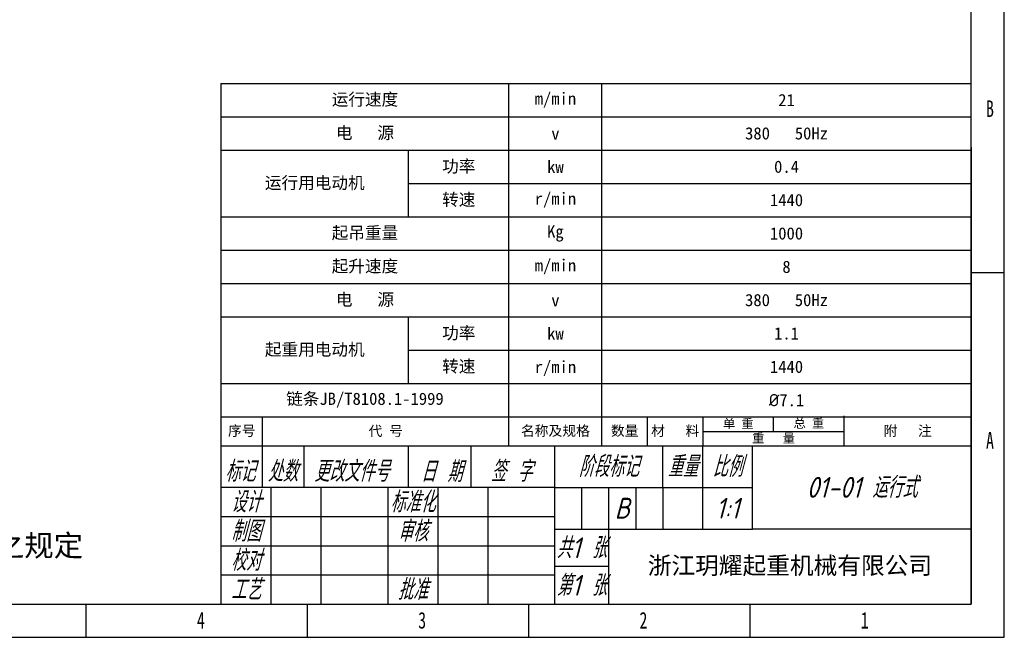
# Model space of a CAD drawing. Header units: millimetres. Extents: x 1088 to 3351, y -654 to 947.
# Tile 15 of 31: x 2220 to 3351, y -654 to 56. Entities that reach past the tile are written whole.
import ezdxf

# ---------------------------------------------------------------- set-up
doc = ezdxf.new("R2010")
doc.units = ezdxf.units.MM
doc.styles.add('标准样式', font='gbeitc.shx', dxfattribs={"height": 50, "bigfont": 'gbcbig.shx'})
doc.styles.add('样式 1', font='SimSun.ttf', dxfattribs={"width": 0.7, "height": 2.5})

# ---------------------------------------------------------------- blocks, each defined once
blk = doc.blocks.new('1')
at = {"lineweight": -3}
for p, q in [((2298.3, 39.4), (2298.3, 1642.6)), ((2260.2, 77.6), (2260.2, 1604.4)), ((1396.4, 677), (1396.4, 77.6)), ((1396.4, 677), (2260.2, 677)), ((1728, 260), (1728, 677)), ((1835, 260), (1835, 677)), ((1396.4, 638.6), (2260.2, 638.6)), ((2260.2, 603.6), (2260.2, 77.6)), ((2260.2, 603.6), (2260.2, 77.6)), ((1396.4, 600.2), (2260.2, 600.2)), ((1612.4, 523.4), (1612.4, 599.8)), ((1612.4, 561.8), (2260.2, 561.8)), ((1396.4, 523.4), (2260.2, 523.4)), ((1396.4, 485), (2260.2, 485)), ((2260.2, 459.3), (2298.3, 459.3)), ((1396.4, 446.6), (2260.2, 446.6)), ((1396.4, 408.3), (2260.2, 408.3)), ((1612.4, 331.5), (1612.4, 407.8)), ((1612.4, 369.9), (2260.2, 369.9)), ((1396.4, 331.5), (2260.2, 331.5)), ((1396.4, 293.1), (2260.2, 293.1)), ((1396.4, 293.1), (2260.2, 293.1)), ((1444.4, 212), (1444.4, 293.1)), ((1887.5, 260), (1887.5, 293.1)), ((1951.5, 260), (1951.5, 293.1)), ((2032.7, 276.5), (2032.7, 293.1)), ((2114, 260), (2114, 294.4)), ((1951.5, 276.5), (2114, 276.5)), ((1396.4, 260), (2260.2, 260)), ((1492.4, 212), (1492.4, 260)), ((1612.4, 212), (1612.4, 260)), ((1684.4, 212), (1684.4, 260)), ((1780.4, 260), (1780.4, 77.6)), ((1905.2, 212), (1905.2, 260)), ((1950.8, 260), (1950.8, 164)), ((2008.4, 164), (2008.4, 260)), ((1780.4, 212), (1396.4, 212)), ((1454, 212), (1454, 77.6)), ((1511.6, 212), (1511.6, 77.6)), ((1588.4, 212), (1588.4, 77.6)), ((1646, 212), (1646, 77.6)), ((1703.6, 212), (1703.6, 77.6)), ((1780.4, 212), (2008.4, 212)), ((1811.6, 212), (1811.6, 164)), ((1842.8, 212), (1842.8, 164)), ((1874, 212), (1874, 164)), ((1905.2, 212), (1905.2, 164)), ((1396.4, 178.4), (1780.4, 178.4)), ((1780.4, 164), (2008.4, 164)), ((1842.8, 164), (1842.8, 77.6)), ((2260.2, 164), (2008.4, 164)), ((1396.4, 144.8), (1780.4, 144.8)), ((1842.8, 120.8), (1780.4, 120.8)), ((1396.4, 111.2), (1780.4, 111.2)), ((69.2, 77.6), (2260.2, 77.6)), ((1241, 77.6), (1241, 39.4)), ((1495.8, 77.6), (1495.8, 39.4)), ((1750.6, 77.6), (1750.6, 39.4)), ((2005.4, 77.6), (2005.4, 39.4)), ((31, 39.4), (2298.3, 39.4))]:
    blk.add_line(p, q, dxfattribs=at)
at = {"lineweight": -3, "style": '标准样式'}
for s, p in [('标记', (1401.1, 218.5)), ('处数', (1450.1, 218.5)), ('更改文件号', (1503.6, 218.5)), ('日 期', (1626.4, 218.1)), ('签 字', (1707, 218.5))]:
    blk.add_text(s, height=24, dxfattribs=at).set_placement(p)
at = {"lineweight": -3}
for s, insert, char_height, width, attachment_point in [('{\\fSimSun|b0|i0|c134|p2;运行速度}', (1562.2, 657.8), 14.027, 331.581, 5), ('{\\fSimSun|b0|i0|c134|p2;m/min}', (1781.5, 657.8), 14.027, 107.006, 5), ('{\\fSimSun|b0|i0|c134|p2;21}', (2047.6, 657.8), 14.027, 425.174, 5), ('{\\fSimSun|b0|i0|c134|p2;电   源}', (1562.2, 619.4), 14.027, 331.581, 5), ('{\\fSimSun|b0|i0|c134|p2;380   50Hz}', (2047.6, 619.4), 14.027, 425.174, 5), ('{\\fSimSun|b0|i0|c134|p2;v}', (1781.5, 619.4), 14.027, 107.006, 5), ('{\\fSimSun|b0|i0|c134|p2;功率}', (1670.2, 580.8), 14.027, 115.641, 5), ('{\\fSimSun|b0|i0|c134|p2;kw}', (1781.5, 581), 14.027, 107.006, 5), ('{\\fSimSun|b0|i0|c134|p2;0.4}', (2047.6, 581), 14.027, 425.174, 5), ('{\\fSimSun|b0|i0|c134|p2;运行用电动机}', (1504.4, 561.8), 14.027, 215.94, 5), ('{\\fSimSun|b0|i0|c134|p2;转速}', (1670.2, 542.5), 14.027, 115.641, 5), ('{\\fSimSun|b0|i0|c134|p2;r/min}', (1781.5, 542.6), 14.027, 107.006, 5), ('{\\fSimSun|b0|i0|c134|p2;1440}', (2047.6, 542.6), 14.027, 425.174, 5), ('{\\fSimSun|b0|i0|c134|p2;起吊重量}', (1562.2, 504.2), 14.027, 331.581, 5), ('{\\fSimSun|b0|i0|c134|p2;Kg}', (1781.5, 504.2), 14.027, 107.006, 5), ('{\\fSimSun|b0|i0|c134|p2;1000}', (2047.6, 504.2), 14.027, 425.174, 5), ('{\\fSimSun|b0|i0|c134|p2;起升速度}', (1562.2, 465.8), 14.027, 331.581, 5), ('{\\fSimSun|b0|i0|c134|p2;m/min}', (1781.5, 465.8), 14.027, 107.006, 5), ('{\\fSimSun|b0|i0|c134|p2;8}', (2047.6, 465.8), 14.027, 425.174, 5), ('{\\fSimSun|b0|i0|c134|p2;电   源}', (1562.2, 427.5), 14.027, 331.581, 5), ('{\\fSimSun|b0|i0|c134|p2;v}', (1781.5, 427.5), 14.027, 107.006, 5), ('{\\fSimSun|b0|i0|c134|p2;380   50Hz}', (2047.6, 427.5), 14.027, 425.174, 5), ('{\\fSimSun|b0|i0|c134|p2;功率}', (1670.2, 388.9), 14.027, 115.641, 5), ('{\\fSimSun|b0|i0|c134|p2;kw}', (1781.5, 389.1), 14.027, 107.006, 5), ('{\\fSimSun|b0|i0|c134|p2;1.1}', (2047.6, 389.1), 14.027, 425.174, 5), ('{\\fSimSun|b0|i0|c134|p2;起重用电动机}', (1504.4, 369.9), 14.027, 215.94, 5), ('{\\fSimSun|b0|i0|c134|p2;转速}', (1670.2, 350.6), 14.027, 115.641, 5), ('{\\fSimSun|b0|i0|c134|p2;r/min}', (1781.5, 348.9), 14.027, 107.006, 5), ('{\\fSimSun|b0|i0|c134|p2;1440}', (2047.6, 350.7), 14.027, 425.174, 5), ('{\\fSimSun|b0|i0|c134|p2;链条JB/T8108.1-1999}', (1562.2, 312.3), 14.027, 331.581, 5), ('{\\fISOCPEUR|b0|i0|c0|p34;%%C\\fSimSun|b0|i0|c134|p2;7.1}', (2047.6, 312.3), 14.027, 425.174, 5), ('{\\fSimSun|b0|i0|c134|p2;序号}', (1420.4, 276.5), 11.635, 48, 5), ('{\\fSimSun|b0|i0|c134|p2;代 号}', (1586.2, 276.2), 11.635, 283.581, 5), ('{\\fSimSun|b0|i0|c134|p2;名称及规格}', (1781.5, 276.5), 11.635, 107.006, 5), ('{\\fSimSun|b0|i0|c134|p2;数量}', (1861.3, 276.5), 11.635, 52.531, 5), ('{\\fSimSun|b0|i0|c134|p2;材   料}', (1919.5, 276.5), 11.635, 63.932, 5), ('{\\fSimSun|b0|i0|c134|p2;单 重}', (1992.1, 284.8), 10.342, 81.249, 5), ('{\\fSimSun|b0|i0|c134|p2;总 重}', (2073.3, 285.2), 10.342, 81.249, 5), ('{\\fSimSun|b0|i0|c134|p2;附   注}', (2187.1, 276.5), 11.635, 146.214, 5), ('{\\fSimSun|b0|i0|c134|p2;重   量}', (2032.7, 268.3), 10.342, 162.497, 5), ('{\\fSimSun|b0|i0|c134|p2;1.制造、安装、检验使用等应符合JB/T 5317-2016之规定}', (391.4, 157.5), 24.838, 962.738, 1)]:
    blk.add_mtext(s, dxfattribs=dict(at, insert=insert, char_height=char_height, width=width, attachment_point=attachment_point))
for s, insert, char_height, width, attachment_point, style in [('{\\fSimSun|b0|i0|c134|p2;B}', (2277.3, 657.4), 19.085, 8.193, 1, '样式 1'), ('{\\fSimSun|b0|i0|c134|p2;A}', (2277.3, 275.7), 19.085, 8.026, 1, '样式 1'), ('\\pt0;{\\C4;阶段标记}', (1842.8, 236), 24, 124.8, 5, '标准样式'), ('{\\C4;重量}', (1928, 236), 24, 45.6, 5, '标准样式'), ('{\\C4;比例}', (1979.6, 236), 24, 57.6, 5, '标准样式'), ('{\\C4;01-01 运行式}', (2134.4, 212), 24, 252, 5, '标准样式'), ('{\\C4;设计}', (1425.2, 195.2), 24, 57.6, 5, '标准样式'), ('{\\C4;标准化}', (1617.2, 195.2), 24, 57.6, 5, '标准样式'), ('{\\C4;B}', (1858.4, 188), 24, 31.2, 5, '标准样式'), ('{\\C4;1:1}', (1979.6, 188), 24, 57.6, 5, '标准样式'), ('{\\C4;审核}', (1617.2, 161.6), 24, 57.6, 5, '标准样式'), ('{\\C4;共1 张}', (1811.6, 142.4), 24, 62.4, 5, '标准样式'), ('{\\C4;校对}', (1425.2, 128), 24, 57.6, 5, '标准样式'), ('{\\C4;第1 张}', (1811.6, 99.2), 24, 62.4, 5, '标准样式'), ('{\\fFangSong|b0|i0|c134|p49;\\C4;浙江玥耀起重机械有限公司}', (2051.5, 120.9), 20, 417.361, 5, '标准样式'), ('{\\C4;工艺}', (1425.2, 94.4), 24, 57.6, 5, '标准样式'), ('{\\fSimSun|b0|i0|c134|p2;4}', (1368.7, 68.6), 19.085, 9.325, 1, '样式 1'), ('{\\fSimSun|b0|i0|c134|p2;3}', (1623.5, 68.6), 19.085, 7.645, 1, '样式 1'), ('{\\fSimSun|b0|i0|c134|p2;2}', (1878.3, 68.6), 19.085, 9.325, 1, '样式 1'), ('{\\fSimSun|b0|i0|c134|p2;1}', (2133.1, 68.6), 19.085, 6.605, 1, '样式 1')]:
    blk.add_mtext(s, dxfattribs=dict(at, insert=insert, char_height=char_height, width=width, attachment_point=attachment_point, style=style))
at = {"color": 4, "lineweight": -3, "char_height": 24, "width": 57.6, "attachment_point": 5, "style": '标准样式'}
for s, insert in [('制图', (1425.2, 161.6)), ('批准', (1617.2, 94.4))]:
    blk.add_mtext(s, dxfattribs=dict(at, insert=insert))

msp = doc.modelspace()

# ---------------------------------------------------------------- block references
at = {"xscale": 0.9984000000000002, "yscale": 0.9984000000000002, "zscale": 0.9984000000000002}
msp.add_blockref('1', (1056.712, -693.399), dxfattribs=at)

doc.saveas('drawing.dxf')
